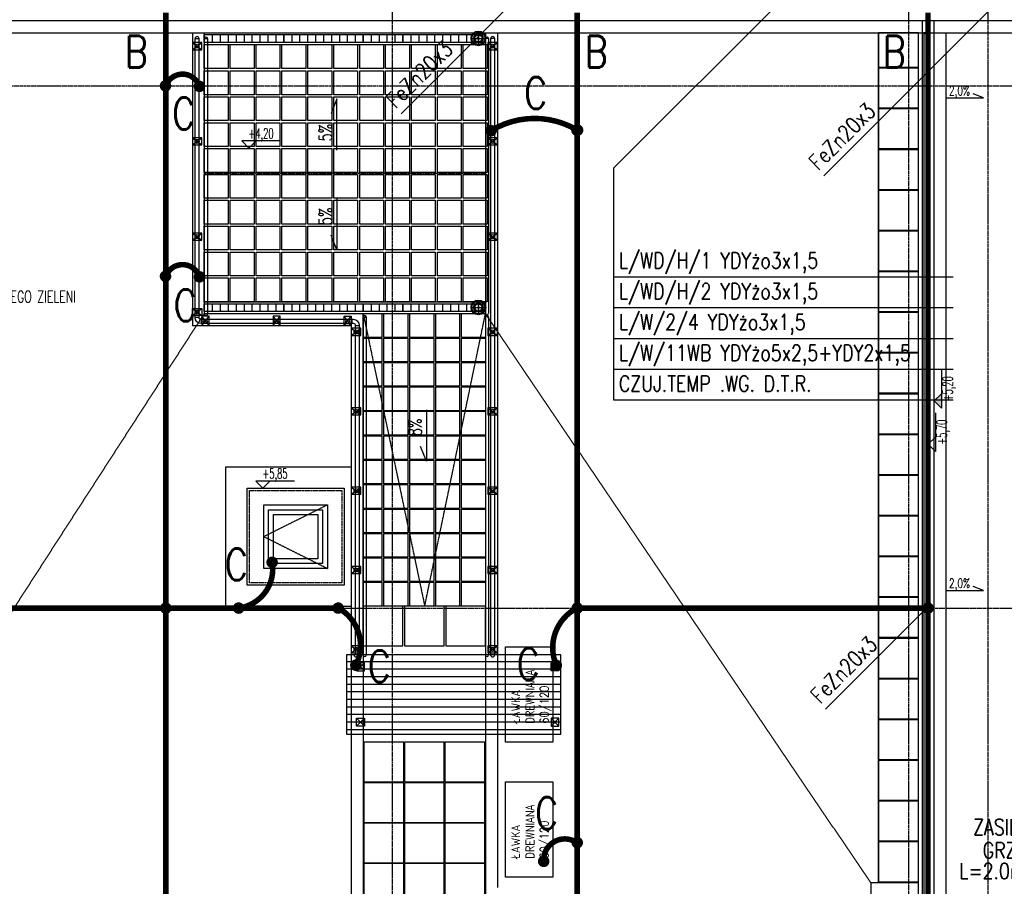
# Model space of a CAD drawing. Extents: x 3880 to 129921, y -116796 to -57711.
# Tile 79 of 110: x 58128 to 59368, y -93094 to -92002. Entities that reach past the tile are written whole.
import ezdxf
from ezdxf.enums import TextEntityAlignment as Align

# ---------------------------------------------------------------- set-up
doc = ezdxf.new("R2010")
doc.units = 0
doc.header["$LTSCALE"] = 2
for name, pattern in [('CENTER', [2, 1.25, -0.25, 0.25, -0.25]), ('DASHED', [0.75, 0.5, -0.25]), ('DIVIDE2', [0.625, 0.25, -0.125, 0, -0.125, 0, -0.125])]:
    doc.linetypes.add(name, pattern=pattern)
doc.layers.get('0').update_dxf_attribs({"color": 101, "linetype": 'CONTINUOUS'})
for name, color, linetype in [('E35', 6, 'CONTINUOUS'), ('E50', 3, 'CONTINUOUS'), ('Ele-balustrada', 114, 'CONTINUOUS'), ('Ins-kan', 54, 'CONTINUOUS'), ('Ins-wod', 152, 'CONTINUOUS'), ('Okn---okna', 5, 'CONTINUOUS'), ('Opis-rzedne', 52, 'CONTINUOUS'), ('Opis-spadki', 61, 'CONTINUOUS'), ('Os-osie glowne', 1, 'CENTER'), ('Pos-ceramika', 14, 'CONTINUOUS'), ('Pzt-chodniki-hatch', 252, 'CONTINUOUS'), ('Sc-metal', 141, 'CONTINUOUS'), ('Sch-opis', 51, 'CONTINUOUS'), ('W-idok', 9, 'CONTINUOUS'), ('W-izol-w', 144, 'CONTINUOUS'), ('W-widok-spadki', 61, 'CONTINUOUS'), ('Wyp-meble', 155, 'CONTINUOUS')]:
    doc.layers.add(name, color=color, linetype=linetype)
doc.styles.add('dwg_opis podstawowy', font='romans.shx', dxfattribs={"width": 0.9})
doc.styles.add('ROMANS', font='romans', dxfattribs={"width": 0.85})

# ---------------------------------------------------------------- blocks, each defined once
blk = doc.blocks.new('dwg_kota arch 50')
blk.add_lwpolyline([(39.75, 9), (-9, 9), (0, 0), (9, 9)])
at = {"style": 'dwg_opis podstawowy', "width": 0.6}
blk.add_attdef('KOTA_ARCH', text='', height=12.75, dxfattribs=at).set_placement((15.375, 8.25), align=Align.BOTTOM_CENTER)
blk = doc.blocks.new('SPADKI')
at = {"ltscale": 25}
blk.add_lwpolyline([(0, 0), (0, -70), (-8, -50), (-8, -50)], dxfattribs=at)
at = {"ltscale": 25, "style": 'ROMANS', "width": 0.7}
blk.add_attdef('SP%', text='', height=18, rotation=90, dxfattribs=at).set_placement((-4.9, -24), align=Align.CENTER)
blk = doc.blocks.new('dwg_kota kons 50')
blk.add_hatch(color=256).paths.add_polyline_path([(9, 9), (-9, 9), (0, 0)])
blk.add_lwpolyline([(39.75, 9), (-9, 9), (0, 0), (9, 9)])
at = {"style": 'dwg_opis podstawowy', "width": 0.6}
blk.add_attdef('KOTA_KONS', text='', height=12.75, dxfattribs=at).set_placement((15.375, 8.25), align=Align.BOTTOM_CENTER)
blk = doc.blocks.new('_sfkhmgkjm')
for points in [[(-3.5, 0), (-3.5, -0.5)], [(-3.5, 0), (3.5, 0), (3.5, 0)], [(3.5, 0), (3.5, -0.5)]]:
    blk.add_lwpolyline(points)
blk.add_lwpolyline([(3.5, -0.5, -0.284735), (-3.5, -0.5, -7)], format="xyb")
blk = doc.blocks.new('odwodnienie-liniowe2_mb')
at = {"ltscale": 25}
for p, q in [((0, 7.5), (100, 7.5)), ((10, 5), (10, -5)), ((20, 5), (20, -5)), ((30, 5), (30, -5)), ((40, 5), (40, -5)), ((50, 5), (50, -5)), ((60, 5), (60, -5)), ((70, 5), (70, -5)), ((80, 5), (80, -5)), ((90, 5), (90, -5)), ((0, -7.5), (100, -7.5))]:
    blk.add_line(p, q, dxfattribs=at)
blk.add_lwpolyline([(0, 5), (100, 5), (100, -5), (0, -5)], close=True, dxfattribs=at)
blk = doc.blocks.new('_VKJXKDFJKJFHKJGFJHKVCJKHGHJ')
at = {"layer": 'Ins-wod'}
for p, q in [((-7.9, 0), (7.9, 0)), ((0, 7.9), (0, -7.9)), ((0, -5.9), (0, 6)), ((0, 6), (0, -5.9))]:
    blk.add_line(p, q, dxfattribs=at)
for radius in [9.24, 8.12, 5.95, 5.25, 4.55]:
    blk.add_circle((0, 0), radius, dxfattribs=at)

msp = doc.modelspace()

# ---------------------------------------------------------------- hatches: boundary and pattern name
at = {"layer": 'W-idok'}
h = msp.add_hatch(dxfattribs=at)
h.set_pattern_fill('ANSI31', color=256, scale=3, angle=135, style=0)
h.set_pattern_definition([(180, (2870, 6459.41), (-2e-15, -9.525), [])])
h.paths.add_polyline_path([(58549.547, -92851.891), (58539.547, -92851.891), (58539.547, -92901.891), (58549.547, -92901.891)])
h.paths.add_polyline_path([(58549.547, -92801.891), (58539.547, -92801.891), (58539.547, -92851.891), (58549.547, -92851.891)])
h.paths.add_polyline_path([(58564.547, -92801.891), (58549.547, -92801.891), (58549.547, -92851.891), (58564.547, -92851.891)])
h.paths.add_polyline_path([(58564.547, -92851.891), (58549.547, -92851.891), (58549.547, -92901.891), (58564.547, -92901.891)])
h.paths.add_polyline_path([(58597.547, -92851.891), (58564.547, -92851.891), (58564.547, -92901.891), (58597.547, -92901.891)])
h.paths.add_polyline_path([(58597.547, -92801.891), (58564.547, -92801.891), (58564.547, -92851.891), (58597.547, -92851.891)])
h.paths.add_polyline_path([(58714.547, -92801.891), (58597.547, -92801.891), (58597.547, -92851.891), (58714.547, -92851.891)])
h.paths.add_polyline_path([(58714.547, -92851.891), (58597.547, -92851.891), (58597.547, -92901.891), (58714.547, -92901.891)])
h.paths.add_polyline_path([(58729.547, -92851.891), (58714.547, -92851.891), (58714.547, -92901.891), (58729.547, -92901.891)])
h.paths.add_polyline_path([(58729.547, -92801.891), (58714.547, -92801.891), (58714.547, -92851.891), (58729.547, -92851.891)])
h.paths.add_polyline_path([(58739.547, -92801.891), (58729.547, -92801.891), (58729.547, -92851.891), (58739.547, -92851.891)])
h.paths.add_polyline_path([(58739.547, -92851.891), (58729.547, -92851.891), (58729.547, -92901.891), (58739.547, -92901.891)])
h.paths.add_polyline_path([(58799.547, -92801.891), (58739.547, -92801.891), (58739.547, -92851.891), (58799.547, -92851.891)])
h.paths.add_polyline_path([(58799.547, -92851.891), (58739.547, -92851.891), (58739.547, -92901.891), (58799.547, -92901.891)])
h.paths.add_polyline_path([(58809.547, -92851.891), (58799.547, -92851.891), (58799.547, -92901.891), (58809.547, -92901.891)])
h.paths.add_polyline_path([(58809.547, -92801.891), (58799.547, -92801.891), (58799.547, -92851.891), (58809.547, -92851.891)])
h.paths.add_polyline_path([(58744.467, -92891.502), (58744.467, -92812.662), (58802.325, -92812.662), (58802.325, -92891.502)], flags=9)

# ---------------------------------------------------------------- linework, layer by layer
at = {"layer": 'E35'}
for p, q in [((59322.333, -91742.153), (58876.34, -92188.146)), ((58608.206, -92120.368), (58737.374, -91991.2)), ((58608.206, -92120.368), (58737.374, -91991.2)), ((59140.37, -92198.377), (59347.547, -91991.2)), ((59140.37, -92198.377), (59347.547, -91991.2)), ((58876.34, -92481.167), (58876.34, -92188.146)), ((59303.493, -92325.976), (58876.34, -92325.976)), ((59303.493, -92364.773), (58876.34, -92364.773)), ((59303.493, -92403.571), (58876.34, -92403.571)), ((59303.493, -92442.369), (58876.34, -92442.369)), ((59303.493, -92481.167), (58876.34, -92481.167)), ((59142.522, -92870.368), (59271.691, -92741.2)), ((59142.522, -92870.368), (59271.691, -92741.2)), ((59142.522, -92870.368), (59271.691, -92741.2)), ((59142.522, -92870.368), (59271.691, -92741.2))]:
    msp.add_line(p, q, dxfattribs=at)
at = {"layer": 'E50', "const_width": 7}
for points in [[(58312.136, -91993.022), (58312.136, -95504.895)], [(58830.066, -91993.022), (58830.066, -95516.022)], [(57827.547, -92743.022), (58312.136, -92743.022)], [(58529.482, -92743.022), (58312.136, -92743.022)], [(58826.316, -92743.022), (59271.691, -92743.022)]]:
    msp.add_lwpolyline(points, dxfattribs=at)
at = {"layer": 'E50', "linetype": 'DIVIDE2', "ltscale": 70, "const_width": 7}
msp.add_lwpolyline([(59271.691, -91993.022), (59271.691, -95743.022)], dxfattribs=at)
at = {"layer": 'E50', "const_width": 7}
for points in [[(58311.687, -92088.733, -1), (58311.687, -92081.233, -1)], [(58354.407, -92089.443, 1), (58354.407, -92081.943, 1)], [(58721.672, -92145.248, -1), (58721.672, -92137.748, -1)], [(58829.617, -92144.538, -1), (58829.617, -92137.038, -1)], [(58830.516, -92144.538, 1), (58830.516, -92137.038, 1)], [(58311.687, -92328.715, -1), (58311.687, -92321.215, -1)], [(58354.407, -92329.425, 1), (58354.407, -92321.925, 1)], [(58445.941, -92681.604, -1), (58445.941, -92689.104, -1)], [(58308.386, -92743.022, -1), (58315.886, -92743.022, -1)], [(58403.692, -92739.272, 1), (58403.692, -92746.772, 1)], [(58529.101, -92746.772, -1), (58529.101, -92739.272, -1)], [(58826.316, -92743.022, -1), (58833.816, -92743.022, -1)], [(58830.066, -92746.772, 1), (58830.066, -92739.272, 1)], [(59267.941, -92743.022, -1), (59275.441, -92743.022, -1)], [(58551.365, -92818.709, 1), (58551.365, -92811.209, 1)], [(58803.744, -92818.945, -1), (58803.744, -92811.445, -1)], [(58830.066, -93042.351, 1), (58830.066, -93034.851, 1)], [(58787.817, -93065.912, -1), (58787.817, -93058.412, -1)]]:
    msp.add_lwpolyline(points, format="xyb", close=True, dxfattribs=at)
for points in [[(58354.407, -92085.693, 0.71386373), (58312.136, -92085.022, 2.21832926)], [(58721.672, -92141.498, -0.27841691), (58830.066, -92140.826, -2.21832926)], [(58354.407, -92325.675, 0.71386373), (58312.136, -92325.003, 2.21832926)], [(58445.941, -92685.354, -0.42391145), (58404.142, -92742.983, -2.21832926)], [(58551.365, -92814.959, 0.40166345), (58529.551, -92743.06, 2.21832926)], [(58803.744, -92815.195, -0.39380838), (58829.617, -92743.06, -2.21832926)], [(58787.817, -93062.162, -0.62921088), (58829.617, -93038.639, -2.21832926)]]:
    msp.add_lwpolyline(points, format="xyb", dxfattribs=at)
at = {"layer": 'Ele-balustrada'}
for p, q in [((58349.047, -92025.522), (58354.047, -92025.522)), ((58360.547, -92025.522), (58364.547, -92025.522)), ((58718.547, -92025.522), (58714.547, -92025.522)), ((58726.047, -92025.522), (58721.047, -92025.522)), ((58345.547, -92039.522), (58357.547, -92030.522)), ((58345.547, -92030.522), (58357.547, -92039.522)), ((58345.547, -92039.522), (58357.547, -92030.522)), ((58345.547, -92030.522), (58357.547, -92039.522)), ((58717.547, -92039.522), (58729.547, -92030.522)), ((58717.547, -92030.522), (58729.547, -92039.522)), ((58345.547, -92159.522), (58357.547, -92150.522)), ((58345.547, -92150.522), (58357.547, -92159.522)), ((58345.547, -92159.522), (58357.547, -92150.522)), ((58345.547, -92150.522), (58357.547, -92159.522)), ((58717.547, -92159.522), (58729.547, -92150.522)), ((58717.547, -92150.522), (58729.547, -92159.522)), ((58717.547, -92159.522), (58729.547, -92150.522)), ((58717.547, -92150.522), (58729.547, -92159.522)), ((58345.547, -92279.522), (58357.547, -92270.522)), ((58345.547, -92270.522), (58357.547, -92279.522)), ((58345.547, -92279.522), (58357.547, -92270.522)), ((58345.547, -92270.522), (58357.547, -92279.522)), ((58717.547, -92279.522), (58729.547, -92270.522)), ((58717.547, -92270.522), (58729.547, -92279.522)), ((58717.547, -92279.522), (58729.547, -92270.522)), ((58717.547, -92270.522), (58729.547, -92279.522)), ((58345.547, -92365.522), (58357.547, -92374.522)), ((58345.547, -92374.522), (58357.547, -92365.522)), ((58366.547, -92387.022), (58357.547, -92375.022)), ((58357.547, -92387.022), (58366.547, -92375.022)), ((58456.047, -92387.022), (58447.047, -92375.022)), ((58447.047, -92387.022), (58456.047, -92375.022)), ((58536.547, -92387.022), (58545.547, -92375.022)), ((58545.547, -92387.022), (58536.547, -92375.022)), ((58354.047, -92377.022), (58349.047, -92377.022)), ((58356.547, -92379.522), (58356.547, -92384.522)), ((58546.547, -92384.522), (58546.547, -92379.522)), ((58551.047, -92387.022), (58556.047, -92387.022)), ((58560.547, -92376.522), (58564.547, -92376.522)), ((58545.547, -92399.522), (58557.547, -92390.522)), ((58545.547, -92390.522), (58557.547, -92399.522)), ((58717.547, -92399.522), (58729.547, -92390.522)), ((58717.547, -92390.522), (58729.547, -92399.522)), ((58545.547, -92499.522), (58557.547, -92490.522)), ((58545.547, -92490.522), (58557.547, -92499.522)), ((58717.547, -92499.522), (58729.547, -92490.522)), ((58717.547, -92490.522), (58729.547, -92499.522)), ((58545.547, -92599.522), (58557.547, -92590.522)), ((58545.547, -92590.522), (58557.547, -92599.522)), ((58717.547, -92599.522), (58729.547, -92590.522)), ((58717.547, -92590.522), (58729.547, -92599.522)), ((58545.547, -92699.522), (58557.547, -92690.522)), ((58545.547, -92690.522), (58557.547, -92699.522)), ((58717.547, -92699.522), (58729.547, -92690.522)), ((58717.547, -92690.522), (58729.547, -92699.522)), ((58545.547, -92799.522), (58557.547, -92790.522)), ((58545.547, -92790.522), (58557.547, -92799.522)), ((58717.547, -92799.522), (58729.547, -92790.522)), ((58717.547, -92790.522), (58729.547, -92799.522)), ((58559.547, -92802.022), (58554.547, -92802.022)), ((58728.547, -92802.022), (58723.547, -92802.022))]:
    msp.add_line(p, q, dxfattribs=at)
for points in [[(58551.047, -92802.022), (58551.047, -92387.022, 0.41421356), (58548.547, -92384.522), (58356.547, -92384.522, -0.41421356), (58349.047, -92377.022), (58349.047, -92025.522)], [(58556.047, -92802.022), (58556.047, -92387.022, 0.41421356), (58548.547, -92379.522), (58356.547, -92379.522, -0.41421356), (58354.047, -92377.022), (58354.047, -92025.522)]]:
    msp.add_lwpolyline(points, format="xyb", dxfattribs=at)
for points in [[(58360.547, -92025.522), (58360.547, -92372.522)], [(58364.547, -92025.522), (58364.547, -92372.522)], [(58714.547, -92025.522), (58714.547, -92371.522)], [(58718.547, -92025.522), (58718.547, -92371.522)], [(58721.047, -92025.522), (58721.047, -92802.022)], [(58726.047, -92025.522), (58726.047, -92802.022)], [(59267.047, -94689.013), (59267.047, -92019.03)], [(59272.047, -94689.013), (59272.047, -92019.03)], [(58560.547, -92802.022), (58560.547, -92376.522)], [(58564.547, -92802.022), (58564.547, -92376.522)], [(58714.547, -92376.522), (58714.547, -92802.022)], [(58718.547, -92376.522), (58718.547, -92802.022)]]:
    msp.add_lwpolyline(points, dxfattribs=at)
for points in [[(58345.547, -92039.522), (58357.547, -92039.522), (58357.547, -92030.522), (58345.547, -92030.522)], [(58345.547, -92039.522), (58357.547, -92039.522), (58357.547, -92030.522), (58345.547, -92030.522)], [(58717.547, -92039.522), (58729.547, -92039.522), (58729.547, -92030.522), (58717.547, -92030.522)], [(58345.547, -92159.522), (58357.547, -92159.522), (58357.547, -92150.522), (58345.547, -92150.522)], [(58345.547, -92159.522), (58357.547, -92159.522), (58357.547, -92150.522), (58345.547, -92150.522)], [(58717.547, -92159.522), (58729.547, -92159.522), (58729.547, -92150.522), (58717.547, -92150.522)], [(58717.547, -92159.522), (58729.547, -92159.522), (58729.547, -92150.522), (58717.547, -92150.522)], [(58345.547, -92279.522), (58357.547, -92279.522), (58357.547, -92270.522), (58345.547, -92270.522)], [(58345.547, -92279.522), (58357.547, -92279.522), (58357.547, -92270.522), (58345.547, -92270.522)], [(58717.547, -92279.522), (58729.547, -92279.522), (58729.547, -92270.522), (58717.547, -92270.522)], [(58717.547, -92279.522), (58729.547, -92279.522), (58729.547, -92270.522), (58717.547, -92270.522)], [(58345.547, -92365.522), (58357.547, -92365.522), (58357.547, -92374.522), (58345.547, -92374.522)], [(58366.547, -92387.022), (58366.547, -92375.022), (58357.547, -92375.022), (58357.547, -92387.022)], [(58456.047, -92387.022), (58456.047, -92375.022), (58447.047, -92375.022), (58447.047, -92387.022)], [(58536.547, -92387.022), (58536.547, -92375.022), (58545.547, -92375.022), (58545.547, -92387.022)], [(58545.547, -92399.522), (58557.547, -92399.522), (58557.547, -92390.522), (58545.547, -92390.522)], [(58717.547, -92399.522), (58729.547, -92399.522), (58729.547, -92390.522), (58717.547, -92390.522)], [(58545.547, -92499.522), (58557.547, -92499.522), (58557.547, -92490.522), (58545.547, -92490.522)], [(58717.547, -92499.522), (58729.547, -92499.522), (58729.547, -92490.522), (58717.547, -92490.522)], [(58545.547, -92599.522), (58557.547, -92599.522), (58557.547, -92590.522), (58545.547, -92590.522)], [(58717.547, -92599.522), (58729.547, -92599.522), (58729.547, -92590.522), (58717.547, -92590.522)], [(58545.547, -92699.522), (58557.547, -92699.522), (58557.547, -92690.522), (58545.547, -92690.522)], [(58717.547, -92699.522), (58729.547, -92699.522), (58729.547, -92690.522), (58717.547, -92690.522)], [(58545.547, -92799.522), (58557.547, -92799.522), (58557.547, -92790.522), (58545.547, -92790.522)], [(58717.547, -92799.522), (58729.547, -92799.522), (58729.547, -92790.522), (58717.547, -92790.522)]]:
    msp.add_lwpolyline(points, close=True, dxfattribs=at)
for centre in [(58351.547, -92035.022), (58351.547, -92035.022), (58723.547, -92035.022), (58351.547, -92155.022), (58351.547, -92155.022), (58723.547, -92155.022), (58723.547, -92155.022), (58351.547, -92275.022), (58351.547, -92275.022), (58723.547, -92275.022), (58723.547, -92275.022), (58351.547, -92370.022), (58362.047, -92382.022), (58451.547, -92382.022), (58541.047, -92382.022), (58551.547, -92395.022), (58723.547, -92395.022), (58551.547, -92495.022), (58723.547, -92495.022), (58551.547, -92595.022), (58723.547, -92595.022), (58551.547, -92695.022), (58723.547, -92695.022), (58551.547, -92795.022), (58723.547, -92795.022)]:
    msp.add_circle(centre, 2.5, dxfattribs=at)
for centre, radius, start, end in [((58351.547, -92025.522), 2.5, 0, 180), ((58362.547, -92025.522), 2, 0, 180), ((58716.547, -92025.522), 2, 0, 180), ((58723.547, -92025.522), 2.5, 0, 180), ((58362.547, -92372.522), 2, 180, 0), ((58562.547, -92376.522), 2, 0, 180), ((58716.547, -92371.522), 2, 180, 0), ((58716.547, -92376.522), 2, 0, 180), ((58551.547, -92802.022), 2.5, 180, 0), ((58562.547, -92802.022), 2, 180, 0), ((58716.547, -92802.022), 2, 180, 0), ((58723.547, -92802.022), 2.5, 180, 0)]:
    msp.add_arc(centre, radius, start, end, dxfattribs=at)
at = {"layer": 'Okn---okna'}
for points in [[(58435.547, -92613.022), (58515.547, -92613.022), (58515.547, -92693.022), (58435.547, -92693.022)], [(58441.547, -92619.022), (58509.547, -92619.022), (58509.547, -92687.022), (58441.547, -92687.022)], [(58447.547, -92625.022), (58503.547, -92625.022), (58503.547, -92681.022), (58447.547, -92681.022)]]:
    msp.add_lwpolyline(points, close=True, dxfattribs=at)
at = {"layer": 'Okn---okna', "linetype": 'DASHED', "ltscale": 0.5}
msp.add_lwpolyline([(58515.547, -92613.022), (58435.547, -92653.022), (58515.547, -92693.022)], dxfattribs=at)
at = {"layer": 'Os-osie glowne'}
for points in [[(58597.547, -96575.018), (58597.547, -91070.848)], [(59247.547, -96575.018), (59247.547, -91070.848)], [(59347.547, -96575.018), (59347.547, -91070.848)], [(50525.547, -92085.022), (62792.547, -92085.022)], [(50525.547, -92743.022), (62792.547, -92743.022)]]:
    msp.add_lwpolyline(points, dxfattribs=at)
at = {"layer": 'Pos-ceramika'}
for points in [[(58360.547, -92033.022), (58390.547, -92033.022), (58390.547, -92063.022), (58360.547, -92063.022)], [(58393.147, -92033.022), (58423.147, -92033.022), (58423.147, -92063.022), (58393.147, -92063.022)], [(58425.747, -92033.022), (58455.747, -92033.022), (58455.747, -92063.022), (58425.747, -92063.022)], [(58458.347, -92033.022), (58488.347, -92033.022), (58488.347, -92063.022), (58458.347, -92063.022)], [(58490.947, -92033.022), (58520.947, -92033.022), (58520.947, -92063.022), (58490.947, -92063.022)], [(58523.547, -92033.022), (58553.547, -92033.022), (58553.547, -92063.022), (58523.547, -92063.022)], [(58556.147, -92033.022), (58586.147, -92033.022), (58586.147, -92063.022), (58556.147, -92063.022)], [(58588.747, -92033.022), (58618.747, -92033.022), (58618.747, -92063.022), (58588.747, -92063.022)], [(58621.347, -92033.022), (58651.347, -92033.022), (58651.347, -92063.022), (58621.347, -92063.022)], [(58653.947, -92033.022), (58683.947, -92033.022), (58683.947, -92063.022), (58653.947, -92063.022)], [(58686.547, -92033.022), (58716.547, -92033.022), (58716.547, -92063.022), (58686.547, -92063.022)], [(58360.547, -92066.222), (58390.547, -92066.222), (58390.547, -92096.222), (58360.547, -92096.222)], [(58393.147, -92066.222), (58423.147, -92066.222), (58423.147, -92096.222), (58393.147, -92096.222)], [(58425.747, -92066.222), (58455.747, -92066.222), (58455.747, -92096.222), (58425.747, -92096.222)], [(58458.347, -92066.222), (58488.347, -92066.222), (58488.347, -92096.222), (58458.347, -92096.222)], [(58490.947, -92066.222), (58520.947, -92066.222), (58520.947, -92096.222), (58490.947, -92096.222)], [(58523.547, -92066.222), (58553.547, -92066.222), (58553.547, -92096.222), (58523.547, -92096.222)], [(58556.147, -92066.222), (58586.147, -92066.222), (58586.147, -92096.222), (58556.147, -92096.222)], [(58588.747, -92066.222), (58618.747, -92066.222), (58618.747, -92096.222), (58588.747, -92096.222)], [(58621.347, -92066.222), (58651.347, -92066.222), (58651.347, -92096.222), (58621.347, -92096.222)], [(58653.947, -92066.222), (58683.947, -92066.222), (58683.947, -92096.222), (58653.947, -92096.222)], [(58686.547, -92066.222), (58716.547, -92066.222), (58716.547, -92096.222), (58686.547, -92096.222)], [(58360.547, -92098.822), (58390.547, -92098.822), (58390.547, -92128.822), (58360.547, -92128.822)], [(58393.147, -92098.822), (58423.147, -92098.822), (58423.147, -92128.822), (58393.147, -92128.822)], [(58425.747, -92098.822), (58455.747, -92098.822), (58455.747, -92128.822), (58425.747, -92128.822)], [(58458.347, -92098.822), (58488.347, -92098.822), (58488.347, -92128.822), (58458.347, -92128.822)], [(58490.947, -92098.822), (58520.947, -92098.822), (58520.947, -92128.822), (58490.947, -92128.822)], [(58523.547, -92098.822), (58553.547, -92098.822), (58553.547, -92128.822), (58523.547, -92128.822)], [(58556.147, -92098.822), (58586.147, -92098.822), (58586.147, -92128.822), (58556.147, -92128.822)], [(58588.747, -92098.822), (58618.747, -92098.822), (58618.747, -92128.822), (58588.747, -92128.822)], [(58621.347, -92098.822), (58651.347, -92098.822), (58651.347, -92128.822), (58621.347, -92128.822)], [(58653.947, -92098.822), (58683.947, -92098.822), (58683.947, -92128.822), (58653.947, -92128.822)], [(58686.547, -92098.822), (58716.547, -92098.822), (58716.547, -92128.822), (58686.547, -92128.822)], [(58360.547, -92131.422), (58390.547, -92131.422), (58390.547, -92161.422), (58360.547, -92161.422)], [(58393.147, -92131.422), (58423.147, -92131.422), (58423.147, -92161.422), (58393.147, -92161.422)], [(58425.747, -92131.422), (58455.747, -92131.422), (58455.747, -92161.422), (58425.747, -92161.422)], [(58458.347, -92131.422), (58488.347, -92131.422), (58488.347, -92161.422), (58458.347, -92161.422)], [(58490.947, -92131.422), (58520.947, -92131.422), (58520.947, -92161.422), (58490.947, -92161.422)], [(58523.547, -92131.422), (58553.547, -92131.422), (58553.547, -92161.422), (58523.547, -92161.422)], [(58556.147, -92131.422), (58586.147, -92131.422), (58586.147, -92161.422), (58556.147, -92161.422)], [(58588.747, -92131.422), (58618.747, -92131.422), (58618.747, -92161.422), (58588.747, -92161.422)], [(58621.347, -92131.422), (58651.347, -92131.422), (58651.347, -92161.422), (58621.347, -92161.422)], [(58653.947, -92131.422), (58683.947, -92131.422), (58683.947, -92161.422), (58653.947, -92161.422)], [(58686.547, -92131.422), (58716.547, -92131.422), (58716.547, -92161.422), (58686.547, -92161.422)], [(58360.547, -92164.022), (58390.547, -92164.022), (58390.547, -92194.022), (58360.547, -92194.022)], [(58393.147, -92164.022), (58423.147, -92164.022), (58423.147, -92194.022), (58393.147, -92194.022)], [(58425.747, -92164.022), (58455.747, -92164.022), (58455.747, -92194.022), (58425.747, -92194.022)], [(58458.347, -92164.022), (58488.347, -92164.022), (58488.347, -92194.022), (58458.347, -92194.022)], [(58490.947, -92164.022), (58520.947, -92164.022), (58520.947, -92194.022), (58490.947, -92194.022)], [(58523.547, -92164.022), (58553.547, -92164.022), (58553.547, -92194.022), (58523.547, -92194.022)], [(58556.147, -92164.022), (58586.147, -92164.022), (58586.147, -92194.022), (58556.147, -92194.022)], [(58588.747, -92164.022), (58618.747, -92164.022), (58618.747, -92194.022), (58588.747, -92194.022)], [(58621.347, -92164.022), (58651.347, -92164.022), (58651.347, -92194.022), (58621.347, -92194.022)], [(58653.947, -92164.022), (58683.947, -92164.022), (58683.947, -92194.022), (58653.947, -92194.022)], [(58686.547, -92164.022), (58716.547, -92164.022), (58716.547, -92194.022), (58686.547, -92194.022)], [(58360.547, -92196.622), (58390.547, -92196.622), (58390.547, -92226.622), (58360.547, -92226.622)], [(58393.147, -92196.622), (58423.147, -92196.622), (58423.147, -92226.622), (58393.147, -92226.622)], [(58425.747, -92196.622), (58455.747, -92196.622), (58455.747, -92226.622), (58425.747, -92226.622)], [(58458.347, -92196.622), (58488.347, -92196.622), (58488.347, -92226.622), (58458.347, -92226.622)], [(58490.947, -92196.622), (58520.947, -92196.622), (58520.947, -92226.622), (58490.947, -92226.622)], [(58523.547, -92196.622), (58553.547, -92196.622), (58553.547, -92226.622), (58523.547, -92226.622)], [(58556.147, -92196.622), (58586.147, -92196.622), (58586.147, -92226.622), (58556.147, -92226.622)], [(58588.747, -92196.622), (58618.747, -92196.622), (58618.747, -92226.622), (58588.747, -92226.622)], [(58621.347, -92196.622), (58651.347, -92196.622), (58651.347, -92226.622), (58621.347, -92226.622)], [(58653.947, -92196.622), (58683.947, -92196.622), (58683.947, -92226.622), (58653.947, -92226.622)], [(58686.547, -92196.622), (58716.547, -92196.622), (58716.547, -92226.622), (58686.547, -92226.622)], [(58360.547, -92229.222), (58390.547, -92229.222), (58390.547, -92259.222), (58360.547, -92259.222)], [(58393.147, -92229.222), (58423.147, -92229.222), (58423.147, -92259.222), (58393.147, -92259.222)], [(58425.747, -92229.222), (58455.747, -92229.222), (58455.747, -92259.222), (58425.747, -92259.222)], [(58458.347, -92229.222), (58488.347, -92229.222), (58488.347, -92259.222), (58458.347, -92259.222)], [(58490.947, -92229.222), (58520.947, -92229.222), (58520.947, -92259.222), (58490.947, -92259.222)], [(58523.547, -92229.222), (58553.547, -92229.222), (58553.547, -92259.222), (58523.547, -92259.222)], [(58556.147, -92229.222), (58586.147, -92229.222), (58586.147, -92259.222), (58556.147, -92259.222)], [(58588.747, -92229.222), (58618.747, -92229.222), (58618.747, -92259.222), (58588.747, -92259.222)], [(58621.347, -92229.222), (58651.347, -92229.222), (58651.347, -92259.222), (58621.347, -92259.222)], [(58653.947, -92229.222), (58683.947, -92229.222), (58683.947, -92259.222), (58653.947, -92259.222)], [(58686.547, -92229.222), (58716.547, -92229.222), (58716.547, -92259.222), (58686.547, -92259.222)], [(58360.547, -92261.822), (58390.547, -92261.822), (58390.547, -92291.822), (58360.547, -92291.822)], [(58393.147, -92261.822), (58423.147, -92261.822), (58423.147, -92291.822), (58393.147, -92291.822)], [(58425.747, -92261.822), (58455.747, -92261.822), (58455.747, -92291.822), (58425.747, -92291.822)], [(58458.347, -92261.822), (58488.347, -92261.822), (58488.347, -92291.822), (58458.347, -92291.822)], [(58490.947, -92261.822), (58520.947, -92261.822), (58520.947, -92291.822), (58490.947, -92291.822)], [(58523.547, -92261.822), (58553.547, -92261.822), (58553.547, -92291.822), (58523.547, -92291.822)], [(58556.147, -92261.822), (58586.147, -92261.822), (58586.147, -92291.822), (58556.147, -92291.822)], [(58588.747, -92261.822), (58618.747, -92261.822), (58618.747, -92291.822), (58588.747, -92291.822)], [(58621.347, -92261.822), (58651.347, -92261.822), (58651.347, -92291.822), (58621.347, -92291.822)], [(58653.947, -92261.822), (58683.947, -92261.822), (58683.947, -92291.822), (58653.947, -92291.822)], [(58686.547, -92261.822), (58716.547, -92261.822), (58716.547, -92291.822), (58686.547, -92291.822)], [(58360.547, -92294.422), (58390.547, -92294.422), (58390.547, -92324.422), (58360.547, -92324.422)], [(58393.147, -92294.422), (58423.147, -92294.422), (58423.147, -92324.422), (58393.147, -92324.422)], [(58425.747, -92294.422), (58455.747, -92294.422), (58455.747, -92324.422), (58425.747, -92324.422)], [(58458.347, -92294.422), (58488.347, -92294.422), (58488.347, -92324.422), (58458.347, -92324.422)], [(58490.947, -92294.422), (58520.947, -92294.422), (58520.947, -92324.422), (58490.947, -92324.422)], [(58523.547, -92294.422), (58553.547, -92294.422), (58553.547, -92324.422), (58523.547, -92324.422)], [(58556.147, -92294.422), (58586.147, -92294.422), (58586.147, -92324.422), (58556.147, -92324.422)], [(58588.747, -92294.422), (58618.747, -92294.422), (58618.747, -92324.422), (58588.747, -92324.422)], [(58621.347, -92294.422), (58651.347, -92294.422), (58651.347, -92324.422), (58621.347, -92324.422)], [(58653.947, -92294.422), (58683.947, -92294.422), (58683.947, -92324.422), (58653.947, -92324.422)], [(58686.547, -92294.422), (58716.547, -92294.422), (58716.547, -92324.422), (58686.547, -92324.422)], [(58360.547, -92327.022), (58390.547, -92327.022), (58390.547, -92357.022), (58360.547, -92357.022)], [(58393.147, -92327.022), (58423.147, -92327.022), (58423.147, -92357.022), (58393.147, -92357.022)], [(58425.747, -92327.022), (58455.747, -92327.022), (58455.747, -92357.022), (58425.747, -92357.022)], [(58458.347, -92327.022), (58488.347, -92327.022), (58488.347, -92357.022), (58458.347, -92357.022)], [(58490.947, -92327.022), (58520.947, -92327.022), (58520.947, -92357.022), (58490.947, -92357.022)], [(58523.547, -92327.022), (58553.547, -92327.022), (58553.547, -92357.022), (58523.547, -92357.022)], [(58556.147, -92327.022), (58586.147, -92327.022), (58586.147, -92357.022), (58556.147, -92357.022)], [(58588.747, -92327.022), (58618.747, -92327.022), (58618.747, -92357.022), (58588.747, -92357.022)], [(58621.347, -92327.022), (58651.347, -92327.022), (58651.347, -92357.022), (58621.347, -92357.022)], [(58653.947, -92327.022), (58683.947, -92327.022), (58683.947, -92357.022), (58653.947, -92357.022)], [(58686.547, -92327.022), (58716.547, -92327.022), (58716.547, -92357.022), (58686.547, -92357.022)], [(58560.547, -92372.022), (58584.147, -92372.022), (58584.147, -92402.022), (58560.547, -92402.022)], [(58586.747, -92372.022), (58616.747, -92372.022), (58616.747, -92402.022), (58586.747, -92402.022)], [(58619.347, -92372.022), (58649.347, -92372.022), (58649.347, -92402.022), (58619.347, -92402.022)], [(58651.947, -92372.022), (58681.947, -92372.022), (58681.947, -92402.022), (58651.947, -92402.022)], [(58684.547, -92372.022), (58714.547, -92372.022), (58714.547, -92402.022), (58684.547, -92402.022)], [(58560.547, -92402.792), (58584.147, -92402.792), (58584.147, -92432.792), (58560.547, -92432.792)], [(58586.747, -92402.792), (58616.747, -92402.792), (58616.747, -92432.792), (58586.747, -92432.792)], [(58619.347, -92402.792), (58649.347, -92402.792), (58649.347, -92432.792), (58619.347, -92432.792)], [(58651.947, -92402.792), (58681.947, -92402.792), (58681.947, -92432.792), (58651.947, -92432.792)], [(58684.547, -92402.792), (58714.547, -92402.792), (58714.547, -92432.792), (58684.547, -92432.792)], [(58560.547, -92433.562), (58584.147, -92433.562), (58584.147, -92463.562), (58560.547, -92463.562)], [(58586.747, -92433.562), (58616.747, -92433.562), (58616.747, -92463.562), (58586.747, -92463.562)], [(58619.347, -92433.562), (58649.347, -92433.562), (58649.347, -92463.562), (58619.347, -92463.562)], [(58651.947, -92433.562), (58681.947, -92433.562), (58681.947, -92463.562), (58651.947, -92463.562)], [(58684.547, -92433.562), (58714.547, -92433.562), (58714.547, -92463.562), (58684.547, -92463.562)], [(58560.547, -92464.332), (58584.147, -92464.332), (58584.147, -92494.332), (58560.547, -92494.332)], [(58586.747, -92464.332), (58616.747, -92464.332), (58616.747, -92494.332), (58586.747, -92494.332)], [(58619.347, -92464.332), (58649.347, -92464.332), (58649.347, -92494.332), (58619.347, -92494.332)], [(58651.947, -92464.332), (58681.947, -92464.332), (58681.947, -92494.332), (58651.947, -92494.332)], [(58684.547, -92464.332), (58714.547, -92464.332), (58714.547, -92494.332), (58684.547, -92494.332)], [(58560.547, -92495.102), (58584.147, -92495.102), (58584.147, -92525.102), (58560.547, -92525.102)], [(58586.747, -92495.102), (58616.747, -92495.102), (58616.747, -92525.102), (58586.747, -92525.102)], [(58619.347, -92495.102), (58649.347, -92495.102), (58649.347, -92525.102), (58619.347, -92525.102)], [(58651.947, -92495.102), (58681.947, -92495.102), (58681.947, -92525.102), (58651.947, -92525.102)], [(58684.547, -92495.102), (58714.547, -92495.102), (58714.547, -92525.102), (58684.547, -92525.102)], [(58560.547, -92525.872), (58584.147, -92525.872), (58584.147, -92555.872), (58560.547, -92555.872)], [(58586.747, -92525.872), (58616.747, -92525.872), (58616.747, -92555.872), (58586.747, -92555.872)], [(58619.347, -92525.872), (58649.347, -92525.872), (58649.347, -92555.872), (58619.347, -92555.872)], [(58651.947, -92525.872), (58681.947, -92525.872), (58681.947, -92555.872), (58651.947, -92555.872)], [(58684.547, -92525.872), (58714.547, -92525.872), (58714.547, -92555.872), (58684.547, -92555.872)], [(58560.547, -92556.642), (58584.147, -92556.642), (58584.147, -92586.642), (58560.547, -92586.642)], [(58586.747, -92556.642), (58616.747, -92556.642), (58616.747, -92586.642), (58586.747, -92586.642)], [(58619.347, -92556.642), (58649.347, -92556.642), (58649.347, -92586.642), (58619.347, -92586.642)], [(58651.947, -92556.642), (58681.947, -92556.642), (58681.947, -92586.642), (58651.947, -92586.642)], [(58684.547, -92556.642), (58714.547, -92556.642), (58714.547, -92586.642), (58684.547, -92586.642)], [(58387.547, -92565.022), (58545.547, -92565.022), (58545.547, -92741.022), (58387.547, -92741.022)], [(58560.547, -92587.412), (58584.147, -92587.412), (58584.147, -92617.412), (58560.547, -92617.412)], [(58586.747, -92587.412), (58616.747, -92587.412), (58616.747, -92617.412), (58586.747, -92617.412)], [(58619.347, -92587.412), (58649.347, -92587.412), (58649.347, -92617.412), (58619.347, -92617.412)], [(58651.947, -92587.412), (58681.947, -92587.412), (58681.947, -92617.412), (58651.947, -92617.412)], [(58684.547, -92587.412), (58714.547, -92587.412), (58714.547, -92617.412), (58684.547, -92617.412)], [(58560.547, -92618.182), (58584.147, -92618.182), (58584.147, -92648.182), (58560.547, -92648.182)], [(58586.747, -92618.182), (58616.747, -92618.182), (58616.747, -92648.182), (58586.747, -92648.182)], [(58619.347, -92618.182), (58649.347, -92618.182), (58649.347, -92648.182), (58619.347, -92648.182)], [(58651.947, -92618.182), (58681.947, -92618.182), (58681.947, -92648.182), (58651.947, -92648.182)], [(58684.547, -92618.182), (58714.547, -92618.182), (58714.547, -92648.182), (58684.547, -92648.182)], [(58560.547, -92648.952), (58584.147, -92648.952), (58584.147, -92678.952), (58560.547, -92678.952)], [(58586.747, -92648.952), (58616.747, -92648.952), (58616.747, -92678.952), (58586.747, -92678.952)], [(58619.347, -92648.952), (58649.347, -92648.952), (58649.347, -92678.952), (58619.347, -92678.952)], [(58651.947, -92648.952), (58681.947, -92648.952), (58681.947, -92678.952), (58651.947, -92678.952)], [(58684.547, -92648.952), (58714.547, -92648.952), (58714.547, -92678.952), (58684.547, -92678.952)], [(58560.547, -92679.722), (58584.147, -92679.722), (58584.147, -92709.722), (58560.547, -92709.722)], [(58586.747, -92679.722), (58616.747, -92679.722), (58616.747, -92709.722), (58586.747, -92709.722)], [(58619.347, -92679.722), (58649.347, -92679.722), (58649.347, -92709.722), (58619.347, -92709.722)], [(58651.947, -92679.722), (58681.947, -92679.722), (58681.947, -92709.722), (58651.947, -92709.722)], [(58684.547, -92679.722), (58714.547, -92679.722), (58714.547, -92709.722), (58684.547, -92709.722)], [(58560.547, -92710.522), (58584.147, -92710.522), (58584.147, -92740.522), (58560.547, -92740.522)], [(58586.747, -92710.522), (58616.747, -92710.522), (58616.747, -92740.522), (58586.747, -92740.522)], [(58619.347, -92710.522), (58649.347, -92710.522), (58649.347, -92740.522), (58619.347, -92740.522)], [(58651.947, -92710.522), (58681.947, -92710.522), (58681.947, -92740.522), (58651.947, -92740.522)], [(58684.547, -92710.522), (58714.547, -92710.522), (58714.547, -92740.522), (58684.547, -92740.522)]]:
    msp.add_lwpolyline(points, close=True, dxfattribs=at)
at = {"layer": 'Pzt-chodniki-hatch'}
for points in [[(59209.547, -92018.022), (59209.547, -92061.512), (59259.547, -92061.512), (59259.547, -92018.022)], [(59209.547, -92062.822), (59209.547, -92112.822), (59259.547, -92112.822), (59259.547, -92062.822)], [(59209.547, -92114.132), (59209.547, -92164.132), (59259.547, -92164.132), (59259.547, -92114.132)], [(59209.547, -92165.442), (59209.547, -92215.442), (59259.547, -92215.442), (59259.547, -92165.442)], [(59209.547, -92216.752), (59209.547, -92266.752), (59259.547, -92266.752), (59259.547, -92216.752)], [(59209.547, -92268.062), (59209.547, -92318.062), (59259.547, -92318.062), (59259.547, -92268.062)], [(59209.547, -92319.372), (59209.547, -92369.372), (59259.547, -92369.372), (59259.547, -92319.372)], [(59209.547, -92370.682), (59209.547, -92420.682), (59259.547, -92420.682), (59259.547, -92370.682)], [(59209.547, -92421.992), (59209.547, -92471.992), (59259.547, -92471.992), (59259.547, -92421.992)], [(59209.547, -92473.302), (59209.547, -92523.302), (59259.547, -92523.302), (59259.547, -92473.302)], [(59209.547, -92524.612), (59209.547, -92574.612), (59259.547, -92574.612), (59259.547, -92524.612)], [(59209.547, -92575.922), (59209.547, -92625.922), (59259.547, -92625.922), (59259.547, -92575.922)], [(59209.547, -92627.232), (59209.547, -92677.232), (59259.547, -92677.232), (59259.547, -92627.232)], [(59209.547, -92678.542), (59209.547, -92728.542), (59259.547, -92728.542), (59259.547, -92678.542)], [(59209.547, -92729.852), (59209.547, -92779.852), (59259.547, -92779.852), (59259.547, -92729.852)], [(58560.548, -92740.522), (58560.548, -92790.522), (58610.548, -92790.522), (58610.548, -92740.522)], [(58612.548, -92740.522), (58612.548, -92790.522), (58662.548, -92790.522), (58662.548, -92740.522)], [(58664.547, -92740.522), (58664.547, -92790.522), (58714.547, -92790.522), (58714.547, -92740.522)], [(59209.547, -92781.162), (59209.547, -92831.162), (59259.547, -92831.162), (59259.547, -92781.162)], [(59209.547, -92832.472), (59209.547, -92882.472), (59259.547, -92882.472), (59259.547, -92832.472)], [(59209.547, -92883.782), (59209.547, -92933.782), (59259.547, -92933.782), (59259.547, -92883.782)], [(58561.548, -92912.022), (58561.548, -92962.022), (58611.548, -92962.022), (58611.548, -92912.022)], [(58612.548, -92912.022), (58612.548, -92962.022), (58662.548, -92962.022), (58662.548, -92912.022)], [(58663.548, -92912.022), (58663.548, -92962.022), (58713.548, -92962.022), (58713.548, -92912.022)], [(59209.547, -92935.092), (59209.547, -92985.092), (59259.547, -92985.092), (59259.547, -92935.092)], [(58561.548, -92963.022), (58561.548, -93013.022), (58611.548, -93013.022), (58611.548, -92963.022)], [(58612.548, -92963.022), (58612.548, -93013.022), (58662.548, -93013.022), (58662.548, -92963.022)], [(58663.548, -92963.022), (58663.548, -93013.022), (58713.548, -93013.022), (58713.548, -92963.022)], [(59209.547, -92986.402), (59209.547, -93036.402), (59259.547, -93036.402), (59259.547, -92986.402)], [(58561.548, -93014.022), (58561.548, -93064.022), (58611.548, -93064.022), (58611.548, -93014.022)], [(58612.548, -93014.022), (58612.548, -93064.022), (58662.548, -93064.022), (58662.548, -93014.022)], [(58663.548, -93014.022), (58663.548, -93064.022), (58713.548, -93064.022), (58713.548, -93014.022)], [(59209.547, -93037.712), (59209.547, -93087.712), (59259.547, -93087.712), (59259.547, -93037.712)], [(58561.548, -93065.022), (58561.548, -93115.022), (58611.548, -93115.022), (58611.548, -93065.022)], [(58612.548, -93065.022), (58612.548, -93115.022), (58662.548, -93115.022), (58662.548, -93065.022)], [(58663.548, -93065.022), (58663.548, -93115.022), (58713.548, -93115.022), (58713.548, -93065.022)]]:
    msp.add_lwpolyline(points, close=True, dxfattribs=at)
at = {"layer": 'Sc-metal'}
for points in [[(58552.047, -92811.891), (58552.047, -92821.891), (58562.047, -92821.891), (58562.047, -92811.891)], [(58807.047, -92811.891), (58807.047, -92821.891), (58797.047, -92821.891), (58797.047, -92811.891)], [(58552.047, -92891.891), (58552.047, -92881.891), (58562.047, -92881.891), (58562.047, -92891.891)], [(58807.047, -92891.891), (58807.047, -92881.891), (58797.047, -92881.891), (58797.047, -92891.891)]]:
    msp.add_lwpolyline(points, close=True, dxfattribs=at)
for points in [[(58552.047, -92811.891), (58562.047, -92821.891)], [(58562.047, -92811.891), (58552.047, -92821.891)], [(58807.047, -92811.891), (58797.047, -92821.891)], [(58797.047, -92811.891), (58807.047, -92821.891)], [(58552.047, -92891.891), (58562.047, -92881.891)], [(58562.047, -92891.891), (58552.047, -92881.891)], [(58807.047, -92891.891), (58797.047, -92881.891)], [(58797.047, -92891.891), (58807.047, -92881.891)]]:
    msp.add_lwpolyline(points, dxfattribs=at)
at = {"layer": 'W-idok', "linetype": 'DASHED', "ltscale": 0.5}
for p, q in [((59264.547, -95748.022), (59264.547, -92003.022)), ((59279.547, -95733.022), (59279.547, -92003.022))]:
    msp.add_line(p, q, dxfattribs=at)
at = {"layer": 'W-idok'}
for p, q in [((59209.547, -93089.022), (59209.547, -92018.022)), ((58360.547, -92372.022), (58714.547, -92372.022))]:
    msp.add_line(p, q, dxfattribs=at)
at = {"layer": 'W-idok', "linetype": 'DASHED', "ltscale": 0.5}
msp.add_lwpolyline([(53460.047, -91333.022), (53599.547, -91333.022), (53599.547, -91233.022), (62562.547, -91233.022), (62562.547, -92003.022), (53460.047, -92003.022)], dxfattribs=at)
at = {"layer": 'W-idok'}
for points in [[(58345.547, -92018.022), (58345.547, -92387.022)], [(58360.547, -92018.022), (58360.547, -92372.022)], [(58714.547, -92018.022), (58714.547, -92372.022)], [(58714.547, -92020.522), (58714.547, -94791.022)], [(58729.547, -92018.022), (58729.547, -93095.164)], [(58560.547, -92372.022), (58560.547, -94791.022)], [(58345.547, -92387.022), (58545.547, -92387.022)], [(58545.547, -92387.022), (58545.547, -93015.478)], [(58539.547, -92801.891), (58539.547, -92901.891), (58809.547, -92901.891), (58809.547, -92801.891), (58539.547, -92801.891)], [(58545.547, -93015.478), (58545.547, -94791.022)]]:
    msp.add_lwpolyline(points, dxfattribs=at)
at = {"layer": 'W-idok', "linetype": 'DASHED'}
msp.add_lwpolyline([(58360.547, -92195.022), (58714.547, -92195.022)], dxfattribs=at)
at = {"layer": 'W-idok'}
msp.add_lwpolyline([(58414.547, -92592.022), (58536.547, -92592.022), (58536.547, -92714.022), (58414.547, -92714.022)], close=True, dxfattribs=at)
at = {"layer": 'W-idok', "linetype": 'DASHED'}
msp.add_lwpolyline([(58417.547, -92595.022), (58533.547, -92595.022), (58533.547, -92711.022), (58417.547, -92711.022)], close=True, dxfattribs=at)
at = {"layer": 'W-izol-w', "linetype": 'Continuous'}
for p, q in [((53460.047, -92018.022), (62427.547, -92018.022)), ((59259.547, -95753.022), (59259.547, -92018.022)), ((59294.547, -92936.022), (59294.547, -92018.022)), ((59294.547, -93300.022), (59294.547, -92936.022))]:
    msp.add_line(p, q, dxfattribs=at)
at = {"layer": 'W-widok-spadki', "linetype": 'DASHED', "ltscale": 0.5}
for points in [[(57897.547, -93089.022), (58360.547, -92372.022)], [(58560.547, -92372.022), (58638.066, -92740.522), (58714.547, -92372.022)], [(59199.547, -93089.022), (58714.547, -92372.022)], [(58714.547, -92740.522), (58560.547, -92740.522)]]:
    msp.add_lwpolyline(points, dxfattribs=at)
msp.add_lwpolyline([(59259.547, -93089.022), (59199.547, -93089.022), (59199.547, -93149.022), (59259.547, -93149.022)], close=True, dxfattribs=at)
at = {"layer": 'Wyp-meble'}
for points in [[(58799.547, -92911.891), (58739.547, -92911.891), (58739.547, -92791.891), (58799.547, -92791.891)], [(58799.547, -93081.891), (58739.547, -93081.891), (58739.547, -92961.891), (58799.547, -92961.891)]]:
    msp.add_lwpolyline(points, close=True, dxfattribs=at)

# ---------------------------------------------------------------- block references
for p in [(58705.631, -92025.166), (58705.586, -92364.179)]:
    msp.add_blockref('_VKJXKDFJKJFHKJGFJHKVCJKHGHJ', p)
at = {"layer": 'Ele-balustrada', "xscale": -1}
msp.add_blockref('_sfkhmgkjm', (59269.547, -92018.022), dxfattribs=at)
at = {"layer": 'Ins-kan'}
for p in [(58360.547, -92025.522), (58460.547, -92025.522), (58560.547, -92025.522), (58610.547, -92025.522), (58360.547, -92364.522), (58460.547, -92364.522), (58560.547, -92364.522), (58610.547, -92364.522)]:
    msp.add_blockref('odwodnienie-liniowe2_mb', p, dxfattribs=at)
at = {"layer": 'Opis-rzedne'}
for p, values in [((58416.658, -92163.413), {'KOTA_ARCH': '+4,20'}), ((58434.247, -92592.022), {'KOTA_ARCH': '+5,85'})]:
    msp.add_blockref('dwg_kota arch 50', p, dxfattribs=at).add_auto_attribs(values)
ref = msp.add_blockref('dwg_kota kons 50', (59279.547, -92482.002), dxfattribs=dict(at, xscale=-1, rotation=270))
ref.add_attrib('KOTA_KONS', '+5,20', dxfattribs={"layer": '0', "height": 12.75, "rotation": 90, "style": 'dwg_opis podstawowy', "width": 0.6}).set_placement((59306.619, -92466.627), align=Align.BOTTOM_CENTER)
ref = msp.add_blockref('dwg_kota arch 50', (59272.047, -92536.665), dxfattribs=dict(at, xscale=-1, rotation=270))
ref.add_attrib('KOTA_ARCH', '+5,70', dxfattribs={"layer": '0', "height": 12.75, "rotation": 90, "style": 'dwg_opis podstawowy', "width": 0.6}).set_placement((59299.119, -92521.29), align=Align.BOTTOM_CENTER)
at = {"layer": 'Opis-spadki'}
ref = msp.add_blockref('SPADKI', (59295.365, -92100.325), dxfattribs=dict(at, xscale=-0.6604040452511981, yscale=0.6604040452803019, zscale=0.6604040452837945, rotation=90))
ref.add_attrib('SP%', '2,0%', dxfattribs={"layer": '0', "ltscale": 25, "height": 11.8873, "style": 'ROMANS', "width": 0.7}).set_placement((59311.246, -92097.092), align=Align.CENTER)
ref = msp.add_blockref('SPADKI', (58527.485, -92166.141), dxfattribs=dict(at, xscale=-0.9245656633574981, yscale=0.924565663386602, zscale=0.9245656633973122, rotation=180))
ref.add_attrib('SP%', '5%', dxfattribs={"layer": '0', "ltscale": 25, "height": 16.6422, "rotation": 90, "style": 'ROMANS', "width": 0.7}).set_placement((58521.223, -92143.907), align=Align.CENTER)
ref = msp.add_blockref('SPADKI', (58527.485, -92227.102), dxfattribs=dict(at, xscale=0.9245656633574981, yscale=0.924565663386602, zscale=0.9245656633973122))
ref.add_attrib('SP%', '5%', dxfattribs={"layer": '0', "ltscale": 25, "height": 16.6422, "rotation": 90, "style": 'ROMANS', "width": 0.7}).set_placement((58521.223, -92249.336), align=Align.CENTER)
ref = msp.add_blockref('SPADKI', (58640.308, -92493.049), dxfattribs=dict(at, xscale=0.9245656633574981, yscale=0.924565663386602, zscale=0.9245656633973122))
ref.add_attrib('SP%', '8%', dxfattribs={"layer": '0', "ltscale": 25, "height": 16.6422, "rotation": 90, "style": 'ROMANS', "width": 0.7}).set_placement((58634.046, -92515.283), align=Align.CENTER)
ref = msp.add_blockref('SPADKI', (59295.365, -92720.928), dxfattribs=dict(at, xscale=-0.6604040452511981, yscale=0.6604040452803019, zscale=0.6604040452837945, rotation=90))
ref.add_attrib('SP%', '2,0%', dxfattribs={"layer": '0', "ltscale": 25, "height": 11.8873, "style": 'ROMANS', "width": 0.7}).set_placement((59311.246, -92717.694), align=Align.CENTER)

# ---------------------------------------------------------------- texts
at = {"layer": 'E35', "style": 'ROMANS', "width": 0.8}
for p in [(58601.555, -92114.6), (58601.555, -92114.6), (59133.719, -92192.61), (59133.719, -92192.61), (59135.872, -92864.6), (59135.872, -92864.6), (59135.872, -92864.6), (59135.872, -92864.6)]:
    msp.add_text('FeZn20x3', height=20, rotation=45, dxfattribs=at).set_placement(p)
for s, p in [('L/WD/H/1 YDYżo3x1,5', (58882.466, -92315.026)), ('L/WD/H/2 YDYżo3x1,5', (58882.466, -92353.824)), ('L/W/2/4 YDYżo3x1,5', (58882.466, -92392.621)), ('L/W/11WB YDYżo5x2,5+YDY2x1,5', (58882.466, -92431.419)), ('CZUJ.TEMP .WG. D.T.R.', (58882.466, -92470.217))]:
    msp.add_text(s, height=20, dxfattribs=at).set_placement(p)
for s, p in [('ZASIL. KABLA ', (59403.943, -93018.998)), ('GRZEJNEGO', (59402.731, -93048.188)), ('L=2.0m;P=100W', (59401.519, -93077.378))]:
    msp.add_text(s, height=20, rotation=0, dxfattribs=at).set_placement(p, align=Align.MIDDLE)
at = {"layer": 'E50', "ltscale": 50, "style": 'ROMANS', "width": 0.8}
for s, p in [('B', (58260.517, -92062.1)), ('B', (58839.543, -92062.1)), ('B', (59214.897, -92062.1)), ('C', (58763.281, -92114.069)), ('C', (58320.035, -92139.86)), ('C', (58322.023, -92381.55)), ('C', (58386.545, -92707.972)), ('C', (58566.398, -92836.26)), ('C', (58753.968, -92833.59)), ('C', (58776.999, -93021.437))]:
    msp.add_text(s, height=40, dxfattribs=at).set_placement(p)
at = {"layer": 'Sch-opis', "style": 'ROMANS', "width": 0.7}
msp.add_text('PROJEKTU WYKONAWCZEGO ZIELENI', height=14.4, dxfattribs=at).set_placement((57959.278, -92357.841))
at = {"layer": 'Sch-opis', "char_height": 10.8, "width": 96.59286, "attachment_point": 1, "rotation": 90, "style": 'ROMANS'}
for insert in [(58747.167, -92888.802), (58747.167, -93058.802)]:
    msp.add_mtext('ŁAWKA DREWNIANA\\P60/120', dxfattribs=dict(at, insert=insert))

doc.saveas('drawing.dxf')
